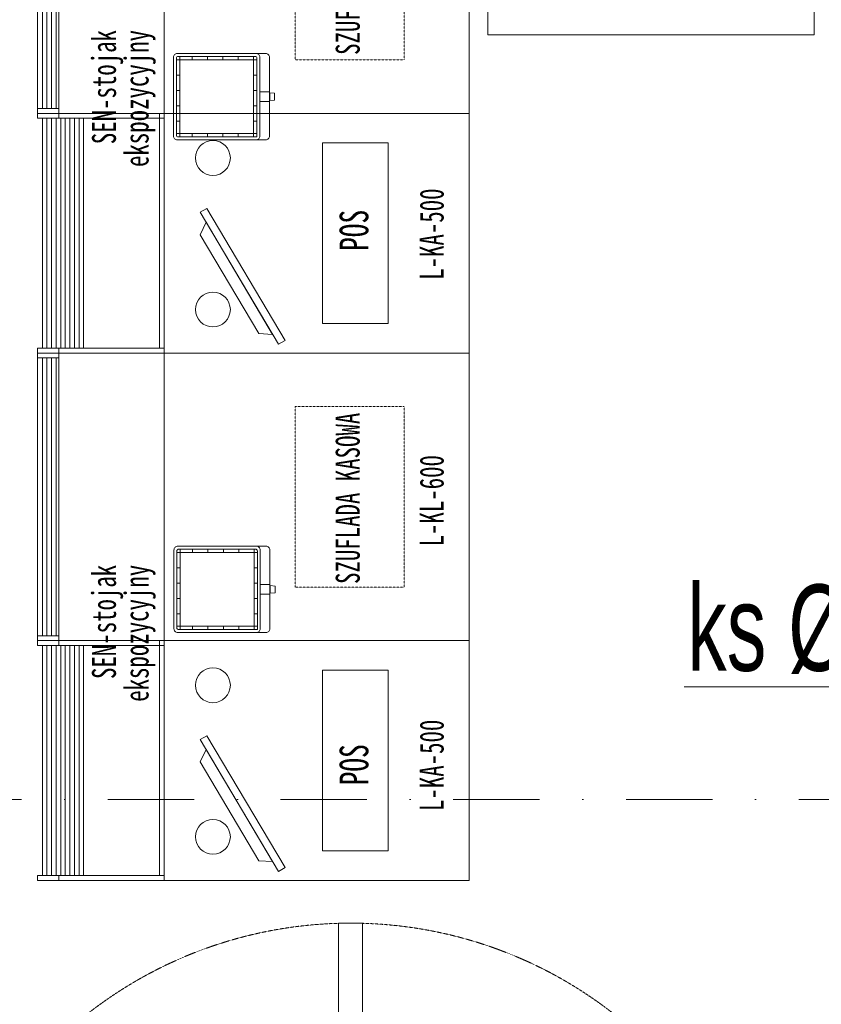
# Model space of a CAD drawing. Header units: centimetres. Extents: x -9388 to 91680, y -1419244 to 50347.
# Tile 23 of 183: x 9323 to 10994, y -706533 to -704479. Entities that reach past the tile are written whole.
import ezdxf
from ezdxf.enums import TextEntityAlignment as Align

# ---------------------------------------------------------------- set-up
doc = ezdxf.new("R2010")
doc.units = ezdxf.units.CM
for name, pattern in [('DASHED', [0.75, 0.5, -0.25]), ('HIDDEN2', [0.1875, 0.125, -0.0625]), ('Kropki i Kreski', [360, 180, -90, 0, -90])]:
    doc.linetypes.add(name, pattern=pattern)
for name, color, linetype, lineweight in [('MEBLE PKN_Nr_pióra__101', 7, 'Continuous', 5), ('MEBLE PKN_Nr_pióra__161', 7, 'Continuous', 5), ('Osie_Nr_pióra__1', 7, 'Continuous', 13), ('Osie_Nr_pióra__4', 7, 'Continuous', 13), ('Q_ks_opis', 3, 'Continuous', 13), ('Q_podkład', 8, 'Continuous', 9), ('Strefy_Nr_pióra__7', 7, 'Continuous', 13), ('Wnętrze - umeblowanie_Nr_pióra__101', 7, 'Continuous', 5)]:
    doc.layers.add(name, color=color, linetype=linetype, lineweight=lineweight)
doc.layers.add('Osie', color=7, linetype='Continuous')
doc.styles.add('Arial Narrow_____', font='ARIALN.TTF', dxfattribs={"width": 0.8})
doc.styles.add('GENERATED_STYLE_2', font='arial.ttf')
doc.styles.add('GENERATED_STYLE_3', font='calibri.ttf')

# ---------------------------------------------------------------- blocks, each defined once
blk = doc.blocks.new('Standardowy znacznik siatki_3')
at = {"layer": 'Osie_Nr_pióra__4', "linetype": 'Kropki i Kreski'}
blk.add_line((1000, 0), (17990.8, 0), dxfattribs=at)
at = {"layer": 'Osie_Nr_pióra__1', "style": 'GENERATED_STYLE_3'}
for tag, p in [('AC_MarkerText_1_0', (-125, 5.7)), ('AC_MarkerText_1_1', (19115.8, 5.7))]:
    blk.add_attdef(tag, text='', height=100, rotation=360, dxfattribs=at).set_placement(p, align=Align.MIDDLE_CENTER)
blk = doc.blocks.new('PAB.01_RZUT PRZYZIEMIA')
at = {"layer": 'MEBLE PKN_Nr_pióra__101', "color": 8, "linetype": 'Continuous'}
for p, q in [((39369.8, -704664.7), (39369.8, -704084.7)), ((39369.8, -704664.7), (39369.8, -704084.7)), ((39379.3, -704664.7), (39379.3, -704084.7)), ((39379.3, -704664.7), (39379.3, -704084.7)), ((39388.9, -704664.7), (39388.9, -704084.7)), ((39388.9, -704664.7), (39388.9, -704084.7)), ((39398.5, -704664.7), (39398.5, -704084.7)), ((39398.5, -704664.7), (39398.5, -704084.7)), ((39403.9, -704674.7), (39403.9, -704074.7)), ((39403.9, -704074.7), (39403.9, -704674.7)), ((39403.9, -704674.7), (39403.9, -704074.7)), ((39403.9, -704074.7), (39403.9, -704674.7)), ((39623.9, -704674.7), (39623.9, -704074.7)), ((39623.9, -704674.7), (39623.9, -704074.7)), ((39817.3, -704562.8), (39649.3, -704562.8)), ((39817.3, -704562.8), (39649.3, -704562.8)), ((39656.3, -704723.8), (39656.3, -704555.8)), ((39656.3, -704723.8), (39656.3, -704555.8)), ((39682.3, -704562.8), (39682.3, -704555.8)), ((39682.3, -704562.8), (39682.3, -704555.8)), ((39714.3, -704562.8), (39714.3, -704555.8)), ((39714.3, -704562.8), (39714.3, -704555.8)), ((39746.3, -704562.8), (39746.3, -704555.8)), ((39746.3, -704562.8), (39746.3, -704555.8)), ((39778.3, -704562.8), (39778.3, -704555.8)), ((39778.3, -704562.8), (39778.3, -704555.8)), ((39810.3, -704723.8), (39810.3, -704555.8)), ((39810.3, -704723.8), (39810.3, -704555.8)), ((39656.3, -704594.8), (39649.3, -704594.8)), ((39656.3, -704594.8), (39649.3, -704594.8)), ((39817.3, -704594.8), (39810.3, -704594.8)), ((39817.3, -704594.8), (39810.3, -704594.8)), ((39656.3, -704626.8), (39649.3, -704626.8)), ((39656.3, -704626.8), (39649.3, -704626.8)), ((39817.3, -704626.8), (39810.3, -704626.8)), ((39817.3, -704626.8), (39810.3, -704626.8)), ((39359.9, -704674.7), (39359.9, -704664.7)), ((39359.9, -704664.7), (39403.9, -704664.7)), ((39359.9, -704674.7), (39359.9, -704664.7)), ((39359.9, -704664.7), (39403.9, -704664.7)), ((39656.3, -704658.8), (39649.3, -704658.8)), ((39656.3, -704658.8), (39649.3, -704658.8)), ((39817.3, -704658.8), (39810.3, -704658.8)), ((39817.3, -704658.8), (39810.3, -704658.8)), ((39359.9, -704684.7), (39359.9, -704674.7)), ((39359.9, -704674.7), (39623.9, -704674.7)), ((39359.9, -704674.7), (39403.9, -704674.7)), ((39359.9, -704684.7), (39359.9, -704674.7)), ((39359.9, -704674.7), (39623.9, -704674.7)), ((39359.9, -704674.7), (39403.9, -704674.7)), ((39359.9, -704684.7), (39623.9, -704684.7)), ((39359.9, -704684.7), (39623.9, -704684.7)), ((39369.8, -705164.7), (39369.8, -704684.7)), ((39369.8, -705164.7), (39369.8, -704684.7)), ((39379.3, -705164.7), (39379.3, -704684.7)), ((39379.3, -705164.7), (39379.3, -704684.7)), ((39388.9, -705164.7), (39388.9, -704684.7)), ((39388.9, -705164.7), (39388.9, -704684.7)), ((39398.5, -705164.7), (39398.5, -704684.7)), ((39398.5, -705164.7), (39398.5, -704684.7)), ((39403.9, -704684.7), (39403.9, -704674.7)), ((39403.9, -704674.7), (39623.9, -704674.7)), ((39403.9, -704684.7), (39403.9, -704674.7)), ((39403.9, -704674.7), (39623.9, -704674.7)), ((39408.1, -705164.7), (39408.1, -704684.7)), ((39408.1, -705164.7), (39408.1, -704684.7)), ((39417.7, -705164.7), (39417.7, -704684.7)), ((39417.7, -705164.7), (39417.7, -704684.7)), ((39427.2, -705164.7), (39427.2, -704684.7)), ((39427.2, -705164.7), (39427.2, -704684.7)), ((39436.8, -705164.7), (39436.8, -704684.7)), ((39436.8, -705164.7), (39436.8, -704684.7)), ((39446.4, -705164.7), (39446.4, -704684.7)), ((39446.4, -705164.7), (39446.4, -704684.7)), ((39455.5, -705164.7), (39455.5, -704684.7)), ((39455.5, -705164.7), (39455.5, -704684.7)), ((39613.9, -705164.7), (39613.9, -704674.7)), ((39613.9, -705164.7), (39613.9, -704674.7)), ((39623.9, -705174.7), (39623.9, -704674.7)), ((39623.9, -705174.7), (39623.9, -704674.7)), ((40259.9, -704674.9), (40259.4, -704674.9)), ((40259.9, -704674.9), (40259.4, -704674.9)), ((39656.3, -704690.8), (39649.3, -704690.8)), ((39656.3, -704690.8), (39649.3, -704690.8)), ((39817.3, -704690.8), (39810.3, -704690.8)), ((39817.3, -704690.8), (39810.3, -704690.8)), ((39817.3, -704716.8), (39649.3, -704716.8)), ((39817.3, -704716.8), (39649.3, -704716.8)), ((39682.3, -704723.8), (39682.3, -704716.8)), ((39682.3, -704723.8), (39682.3, -704716.8)), ((39714.3, -704723.8), (39714.3, -704716.8)), ((39714.3, -704723.8), (39714.3, -704716.8)), ((39746.3, -704723.8), (39746.3, -704716.8)), ((39746.3, -704723.8), (39746.3, -704716.8)), ((39778.3, -704723.8), (39778.3, -704716.8)), ((39778.3, -704723.8), (39778.3, -704716.8)), ((39369.8, -705088.9), (39369.3, -705088.9)), ((39369.8, -705088.9), (39369.3, -705088.9)), ((39359.9, -705174.7), (39359.9, -705164.7)), ((39359.9, -705164.7), (39623.9, -705164.7)), ((39359.9, -705174.7), (39623.9, -705174.7)), ((39359.9, -705184.7), (39359.9, -705174.7)), ((39359.9, -705174.7), (39403.9, -705174.7)), ((39403.9, -705174.7), (39403.9, -705164.7)), ((39623.9, -705174.7), (39403.9, -705174.7))]:
    blk.add_line(p, q, dxfattribs=at)
at = {"layer": 'MEBLE PKN_Nr_pióra__101', "color": 8, "linetype": 'Continuous', "flags": 128}
for points in [[(40979, -704037.9), (40979, -704510.8), (40298.8, -704510.8), (40298.8, -704037.9)], [(40979, -704037.9), (40979, -704510.8), (40298.8, -704510.8), (40298.8, -704037.9)], [(40259.9, -704074.7), (39623.9, -704074.7), (39623.9, -704674.7), (40259.9, -704674.7)], [(40259.9, -704074.7), (39623.9, -704074.7), (39623.9, -704674.7), (40259.9, -704674.7)], [(39843.3, -704649.8), (39823.3, -704649.8), (39823.3, -704629.8), (39843.3, -704629.8)], [(39843.3, -704649.8), (39823.3, -704649.8), (39823.3, -704629.8), (39843.3, -704629.8)], [(39854.2, -704646.8), (39844.2, -704647.8), (39844.2, -704631.8), (39854.2, -704632.8)], [(39854.2, -704646.8), (39844.2, -704647.8), (39844.2, -704631.8), (39854.2, -704632.8)], [(40259.9, -704674.7), (39623.9, -704674.7), (39623.9, -705174.7), (40259.9, -705174.7)], [(40259.9, -704674.7), (39623.9, -704674.7), (39623.9, -705174.7), (40259.9, -705174.7)], [(39953.7, -704736), (39953.7, -705113.2), (40090.9, -705113.2), (40090.9, -704736)], [(39953.7, -704736), (39953.7, -705113.2), (40090.9, -705113.2), (40090.9, -704736)], [(39875.8, -705148.2), (39712.7, -704872.9), (39698.9, -704881.1), (39862.1, -705156.3)], [(39875.8, -705148.2), (39712.7, -704872.9), (39698.9, -704881.1), (39862.1, -705156.3)], [(39849.8, -705135.7), (39711.1, -704901.7), (39698.7, -704927.7), (39821, -705134.2)], [(39849.8, -705135.7), (39711.1, -704901.7), (39698.7, -704927.7), (39821, -705134.2)]]:
    blk.add_lwpolyline(points, close=True, dxfattribs=at)
blk.add_lwpolyline([(39359.9, -704674.7), (39359.9, -704074.7)], dxfattribs=at)
blk.add_lwpolyline([(39359.9, -704674.7), (39359.9, -704074.7)], dxfattribs=at)
at = {"layer": 'MEBLE PKN_Nr_pióra__101', "color": 8, "linetype": 'HIDDEN2', "flags": 128}
blk.add_lwpolyline([(39897.2, -704186), (39897.2, -704563.2), (40124.1, -704563.2), (40124.1, -704186)], close=True, dxfattribs=at)
blk.add_lwpolyline([(39897.2, -704186), (39897.2, -704563.2), (40124.1, -704563.2), (40124.1, -704186)], close=True, dxfattribs=at)
at = {"layer": 'MEBLE PKN_Nr_pióra__101', "color": 8, "linetype": 'Continuous', "flags": 128}
for points in [[(39835.3, -704729.8), (39651.3, -704729.8, -0.414214), (39643.3, -704721.8), (39643.3, -704557.8, -0.414214), (39651.3, -704549.8), (39835.3, -704549.8, -0.414214), (39843.3, -704557.8), (39843.3, -704721.8, -0.414214)], [(39643.3, -704721.8), (39643.3, -704557.8, -0.414214), (39651.3, -704549.8), (39815.3, -704549.8, -0.414214), (39823.3, -704557.8), (39823.3, -704721.8, -0.414214), (39815.3, -704729.8), (39651.3, -704729.8, -0.414214)], [(39835.3, -704729.8), (39651.3, -704729.8, -0.414214), (39643.3, -704721.8), (39643.3, -704557.8, -0.414214), (39651.3, -704549.8), (39835.3, -704549.8, -0.414214), (39843.3, -704557.8), (39843.3, -704721.8, -0.414214)], [(39643.3, -704721.8), (39643.3, -704557.8, -0.414214), (39651.3, -704549.8), (39815.3, -704549.8, -0.414214), (39823.3, -704557.8), (39823.3, -704721.8, -0.414214), (39815.3, -704729.8), (39651.3, -704729.8, -0.414214)], [(39649.3, -704719.8), (39649.3, -704559.8, -0.414214), (39653.3, -704555.8), (39813.3, -704555.8, -0.414214), (39817.3, -704559.8), (39817.3, -704723.8), (39653.3, -704723.8, -0.414214)], [(39649.3, -704719.8), (39649.3, -704559.8, -0.414214), (39653.3, -704555.8), (39813.3, -704555.8, -0.414214), (39817.3, -704559.8), (39817.3, -704723.8), (39653.3, -704723.8, -0.414214)]]:
    blk.add_lwpolyline(points, format="xyb", close=True, dxfattribs=at)
at = {"layer": 'MEBLE PKN_Nr_pióra__101', "color": 8, "linetype": 'Continuous'}
for centre in [(39725.4, -704767.7), (39725.4, -704767.7), (39725.4, -705083.9), (39725.4, -705083.9)]:
    blk.add_circle(centre, 36.4, dxfattribs=at)
at = {"layer": 'MEBLE PKN_Nr_pióra__161', "color": 8, "linetype": 'Continuous'}
for p, q in [((39359.9, -705174.7), (39359.9, -705164.7)), ((39359.9, -705174.7), (39623.9, -705174.7)), ((39359.9, -705184.7), (39359.9, -705174.7)), ((39359.9, -705174.7), (39403.9, -705174.7)), ((39403.9, -705174.7), (39403.9, -705164.7)), ((39403.9, -705774.7), (39403.9, -705174.7)), ((39623.9, -705174.7), (39403.9, -705174.7)), ((39403.9, -705174.7), (39403.9, -705774.7)), ((39623.9, -705774.7), (39623.9, -705174.7)), ((39359.9, -705184.7), (39403.9, -705184.7)), ((39369.8, -705764.7), (39369.8, -705184.7)), ((39379.3, -705764.7), (39379.3, -705184.7)), ((39388.9, -705764.7), (39388.9, -705184.7)), ((39398.5, -705764.7), (39398.5, -705184.7)), ((39818.2, -705590.7), (39650.2, -705590.7)), ((39657.2, -705751.7), (39657.2, -705583.7)), ((39683.2, -705590.7), (39683.2, -705583.7)), ((39715.2, -705590.7), (39715.2, -705583.7)), ((39747.2, -705590.7), (39747.2, -705583.7)), ((39779.2, -705590.7), (39779.2, -705583.7)), ((39811.2, -705751.7), (39811.2, -705583.7)), ((39657.2, -705622.7), (39650.2, -705622.7)), ((39818.2, -705622.7), (39811.2, -705622.7)), ((39657.2, -705654.7), (39650.2, -705654.7)), ((39818.2, -705654.7), (39811.2, -705654.7)), ((39657.2, -705686.7), (39650.2, -705686.7)), ((39818.2, -705686.7), (39811.2, -705686.7)), ((39657.2, -705718.7), (39650.2, -705718.7)), ((39818.2, -705718.7), (39811.2, -705718.7)), ((39818.2, -705744.7), (39650.2, -705744.7)), ((39683.2, -705751.7), (39683.2, -705744.7)), ((39715.2, -705751.7), (39715.2, -705744.7)), ((39747.2, -705751.7), (39747.2, -705744.7)), ((39779.2, -705751.7), (39779.2, -705744.7)), ((39359.9, -705774.7), (39359.9, -705764.7)), ((39359.9, -705764.7), (39403.9, -705764.7)), ((39359.9, -705784.7), (39359.9, -705774.7)), ((39359.9, -705774.7), (39623.9, -705774.7)), ((39359.9, -705774.7), (39403.9, -705774.7)), ((39403.9, -705784.7), (39403.9, -705774.7)), ((39403.9, -705774.7), (39623.9, -705774.7)), ((39613.9, -706264.7), (39613.9, -705774.7)), ((39623.9, -706274.7), (39623.9, -705774.7)), ((39359.9, -705784.7), (39623.9, -705784.7)), ((39369.8, -706264.7), (39369.8, -705784.7)), ((39379.3, -706264.7), (39379.3, -705784.7)), ((39388.9, -706264.7), (39388.9, -705784.7)), ((39398.5, -706264.7), (39398.5, -705784.7)), ((39408.1, -706264.7), (39408.1, -705784.7)), ((39417.7, -706264.7), (39417.7, -705784.7)), ((39427.2, -706264.7), (39427.2, -705784.7)), ((39436.8, -706264.7), (39436.8, -705784.7)), ((39446.4, -706264.7), (39446.4, -705784.7)), ((39455.5, -706264.7), (39455.5, -705784.7)), ((39359.9, -706274.7), (39359.9, -706264.7)), ((39359.9, -706264.7), (39623.9, -706264.7)), ((39403.9, -706274.7), (39403.9, -706264.7)), ((39359.9, -706274.7), (39623.9, -706274.7))]:
    blk.add_line(p, q, dxfattribs=at)
at = {"layer": 'MEBLE PKN_Nr_pióra__161', "color": 8, "linetype": 'Continuous', "flags": 128}
blk.add_lwpolyline([(39359.9, -705774.7), (39359.9, -705174.7)], dxfattribs=at)
for points in [[(40259.9, -705174.7), (39623.9, -705174.7), (39623.9, -705774.7), (40259.9, -705774.7)], [(39844.2, -705677.7), (39824.2, -705677.7), (39824.2, -705657.7), (39844.2, -705657.7)], [(39855.1, -705674.7), (39845.1, -705675.7), (39845.1, -705659.7), (39855.1, -705660.7)], [(40259.9, -705774.7), (39623.9, -705774.7), (39623.9, -706274.7), (40259.9, -706274.7)], [(39953.7, -705836), (39953.7, -706213.2), (40090.9, -706213.2), (40090.9, -705836)], [(39875.8, -706248.2), (39712.7, -705972.9), (39698.9, -705981.1), (39862.1, -706256.3)], [(39849.8, -706235.7), (39711.1, -706001.7), (39698.7, -706027.7), (39821, -706234.2)]]:
    blk.add_lwpolyline(points, close=True, dxfattribs=at)
at = {"layer": 'MEBLE PKN_Nr_pióra__161', "color": 8, "linetype": 'HIDDEN2', "flags": 128}
blk.add_lwpolyline([(39897.2, -705286), (39897.2, -705663.2), (40124.1, -705663.2), (40124.1, -705286)], close=True, dxfattribs=at)
at = {"layer": 'MEBLE PKN_Nr_pióra__161', "color": 8, "linetype": 'Continuous', "flags": 128}
for points in [[(39836.2, -705757.7), (39652.2, -705757.7, -0.414214), (39644.2, -705749.7), (39644.2, -705585.7, -0.414214), (39652.2, -705577.7), (39836.2, -705577.7, -0.414214), (39844.2, -705585.7), (39844.2, -705749.7, -0.414214)], [(39644.2, -705749.7), (39644.2, -705585.7, -0.414214), (39652.2, -705577.7), (39816.2, -705577.7, -0.414214), (39824.2, -705585.7), (39824.2, -705749.7, -0.414214), (39816.2, -705757.7), (39652.2, -705757.7, -0.414214)], [(39650.2, -705747.7), (39650.2, -705587.7, -0.414214), (39654.2, -705583.7), (39814.2, -705583.7, -0.414214), (39818.2, -705587.7), (39818.2, -705751.7), (39654.2, -705751.7, -0.414214)]]:
    blk.add_lwpolyline(points, format="xyb", close=True, dxfattribs=at)
at = {"layer": 'MEBLE PKN_Nr_pióra__161', "color": 8, "linetype": 'Continuous'}
for centre in [(39725.4, -705867.7), (39725.4, -706183.9)]:
    blk.add_circle(centre, 36.4, dxfattribs=at)
at = {"layer": 'Wnętrze - umeblowanie_Nr_pióra__101', "color": 8, "linetype": 'Continuous', "flags": 128}
blk.add_lwpolyline([(40037.5, -706364), (39987.5, -706364), (39987.5, -707264), (40012.5, -707264, -1), (40012.5, -707284), (39987.5, -707284), (39987.5, -707334), (40037.5, -707334), (40037.5, -707284), (40012.5, -707284, -1), (40012.5, -707264), (40037.5, -707264)], format="xyb", close=True, dxfattribs=at)
at = {"layer": 'Wnętrze - umeblowanie_Nr_pióra__101', "color": 8, "linetype": 'DASHED'}
blk.add_arc((40012.5, -707254), 890, 40.1759, 139.8241, dxfattribs=at)
at = {"layer": 'Osie', "color": 8, "linetype": 'Continuous', "zscale": 1000, "rotation": 359.999997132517}
blk.add_blockref('Standardowy znacznik siatki_3', (30584.3, -706106.3), dxfattribs=at)
at = {"layer": 'Strefy_Nr_pióra__7', "color": 8, "linetype": 'Continuous', "attachment_point": 9, "rotation": 90, "style": 'GENERATED_STYLE_2'}
for s, insert, char_height in [('\\A1;{\\W0.700000x;\\fMS Gothic|b0|i0|c238|p49;SZUFLADA KASOWA}', (40032.4, -704195.4), 50), ('\\A1;{\\W0.700000x;\\fMS Gothic|b0|i0|c238|p49;L-KA-500}', (40207.4, -704831.3), 50), ('\\A1;{\\W0.700000x;\\fMS Gothic|b0|i0|c238|p49;POS}', (40050.6, -704875.9), 60), ('\\A1;{\\W0.700000x;\\fMS Gothic|b0|i0|c238|p49;SZUFLADA KASOWA}', (40032.4, -705299.2), 50), ('\\A1;{\\W0.700000x;\\fMS Gothic|b0|i0|c238|p49;L-KL-600}', (40207.4, -705387.5), 50), ('\\A1;{\\W0.700000x;\\fMS Gothic|b0|i0|c238|p49;L-KA-500}', (40207.4, -705939.5), 50), ('\\A1;{\\W0.700000x;\\fMS Gothic|b0|i0|c238|p49;POS}', (40050.6, -705990.8), 60)]:
    blk.add_mtext(s, dxfattribs=dict(at, insert=insert, char_height=char_height))
at = {"layer": 'Strefy_Nr_pióra__7', "color": 8, "linetype": 'Continuous', "char_height": 50, "attachment_point": 9, "rotation": 90, "line_spacing_factor": 0.81512, "style": 'GENERATED_STYLE_2'}
for insert in [(39606.4, -704500.8), (39606.4, -705616.5)]:
    blk.add_mtext('\\A1;{\\W0.700000x;\\fMS Gothic|b0|i0|c238|p49;SEN-stojak\\P\\fMS Gothic|b0|i0|c238|p49;ekspozycyjny}', dxfattribs=dict(at, insert=insert))

msp = doc.modelspace()

# ---------------------------------------------------------------- block references
at = {"layer": 'Q_podkład'}
msp.add_blockref('PAB.01_RZUT PRZYZIEMIA', (-30000, 0), dxfattribs=at)

# ---------------------------------------------------------------- next in the draw order: linework, layer by layer
at = {"layer": 'Q_ks_opis'}
msp.add_line((10708.4, -705871.3), (11936.1, -705871.3), dxfattribs=at)

# ---------------------------------------------------------------- next in the draw order: texts
at = {"layer": 'Q_ks_opis', "style": 'Arial Narrow_____', "width": 0.8}
msp.add_text('ks Ø110 PVC', height=180, dxfattribs=at).set_placement((10714.4, -705837.6))

doc.saveas('drawing.dxf')
